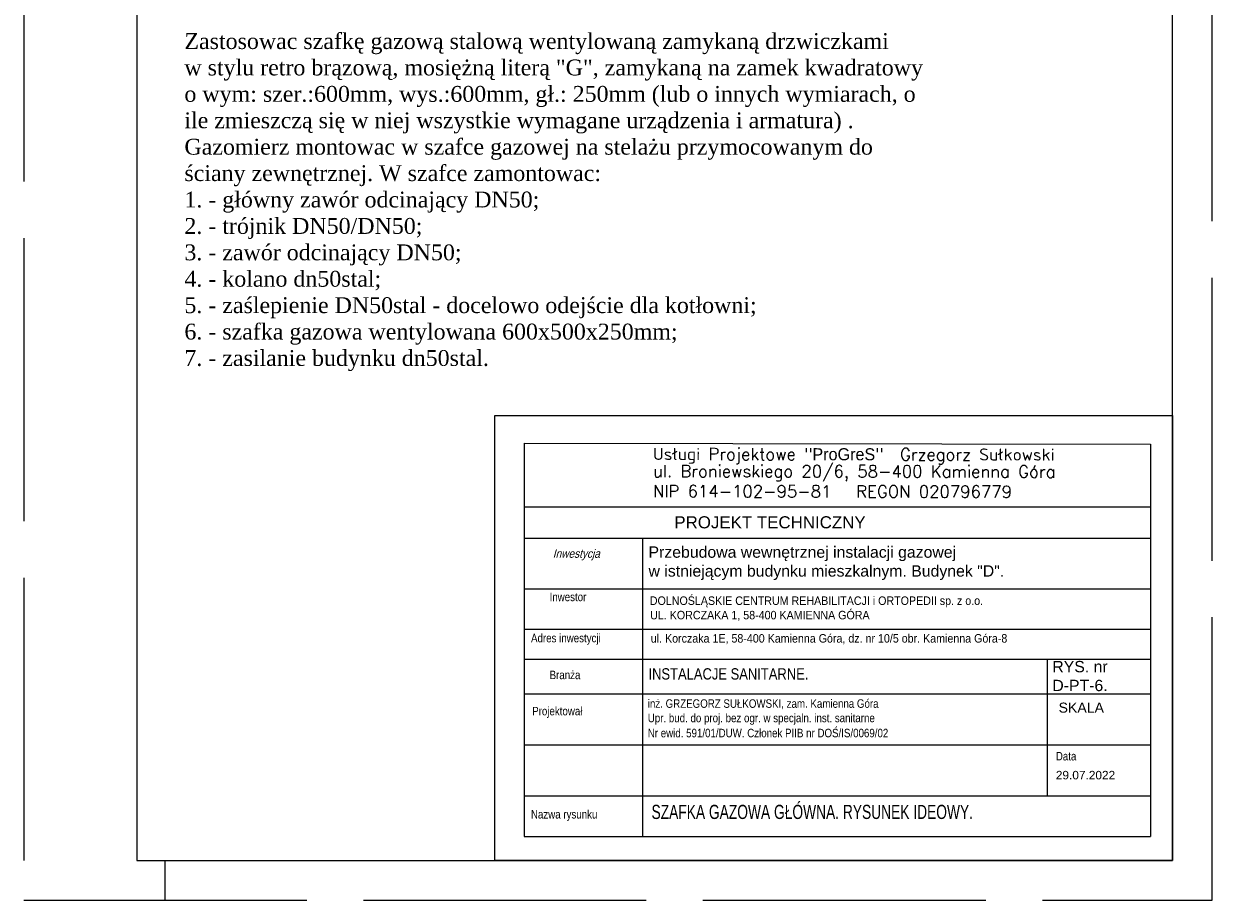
# Model space of a CAD drawing. Extents: x 34439 to 126910, y -74890 to 17912.
# Tile 95 of 144: x 120588 to 122688, y -59131 to -57582. Entities that reach past the tile are written whole.
import ezdxf

# ---------------------------------------------------------------- set-up
doc = ezdxf.new("R2010")
doc.units = 0
doc.header["$MEASUREMENT"] = 0
doc.linetypes.add('Przekrojowa', pattern=[600, 500, -100])
doc.layers.add('tabelka', color=255, linetype='Continuous', lineweight=13)
doc.layers.add('tabelka2', color=251, linetype='Continuous', lineweight=13)
doc.layers.add('urządzenia', color=140, linetype='Continuous')
doc.styles.add('GA4-ATR-TEXT', font='arial.ttf', dxfattribs={"width": 0.9})
doc.styles.add('GENERATED_STYLE_1', font='ARIAL.TTF')
doc.styles.add('ROMANS', font='SIMPLEX.SHX', dxfattribs={"width": 0.85, "oblique": 15, "height": 16})
doc.styles.get("Standard").update_dxf_attribs({"font": 'ARIALN.TTF'})
doc.styles.add('T.N.ROMAN', font='SIMPLEX')

msp = doc.modelspace()

# ---------------------------------------------------------------- linework, layer by layer
at = {"color": 62, "linetype": 'Przekrojowa', "lineweight": 18}
for p, q in [((120587.6, -56161.2), (120587.6, -59131.2)), ((122687.6, -59131.2), (122687.6, -56161.2)), ((122687.6, -59131.2), (122687.6, -56161.2)), ((120587.6, -59131.2), (122687.6, -59131.2))]:
    msp.add_line(p, q, dxfattribs=at)
at = {"linetype": 'Continuous'}
for p, q in [((120787.6, -56231.2), (120787.6, -59061.2)), ((122617.6, -59061.2), (122617.6, -56231.2)), ((122617.6, -59061.2), (122617.6, -56231.2)), ((120787.6, -59061.2), (122617.6, -59061.2))]:
    msp.add_line(p, q, dxfattribs=at)
at = {"color": 250, "linetype": 'Continuous', "lineweight": 18}
msp.add_line((120837.6, -59131.2), (120837.6, -59061.2), dxfattribs=at)
at = {"layer": 'tabelka', "linetype": 'Continuous'}
msp.add_lwpolyline([(121420, -58274.7), (122617.6, -58274.7), (122617.6, -59061.2), (121420, -59061.2)], close=True, dxfattribs=at)
at = {"layer": 'tabelka2', "linetype": 'Continuous'}
msp.add_line((121472, -58323.4), (121472, -59018.8), dxfattribs=at)
at = {"layer": 'tabelka2'}
for p, q in [((121472, -58323.4), (122578.2, -58325.1)), ((122578.2, -58325.1), (122578.2, -59018.8)), ((121472, -58436.1), (122578.2, -58436.1)), ((121472, -58491.6), (122577.5, -58491.6)), ((121681.1, -58491.6), (121681.1, -59018.8)), ((121472, -58580.9), (122577.5, -58580.9)), ((121472, -58652.1), (122577.5, -58652.1)), ((121472, -58705), (122577.5, -58705)), ((122396.2, -58946.7), (122396.2, -58705)), ((121472, -58766.7), (122578.2, -58766.7)), ((121472, -58856.7), (122578.2, -58856.7)), ((121472, -58946.7), (122578.2, -58946.7)), ((121472, -59018.8), (122578.2, -59018.8))]:
    msp.add_line(p, q, dxfattribs=at)

# ---------------------------------------------------------------- texts
for s, p in [('inż. GRZEGORZ SUŁKOWSKI, zam. Kamienna Góra', (121690.2, -58791.1)), ('Projektował', (121485.9, -58804.4)), ('Upr. bud. do proj. bez ogr. w specjaln. inst. sanitarne', (121690.2, -58816.6)), ('Nr ewid. 591/01/DUW. Członek PIIB nr DOŚ/IS/0069/02', (121690.2, -58843.2))]:
    msp.add_text(s, height=15, dxfattribs=at).set_placement(p)
at = {"layer": 'tabelka2', "width": 0.85}
msp.add_text('SZAFKA GAZOWA GŁÓWNA. RYSUNEK IDEOWY.', height=25, dxfattribs=at).set_placement((121696.8, -58987.6))
at = {"layer": 'tabelka2', "char_height": 21.327, "width": 2654.47, "attachment_point": 1, "rotation": 359.9094, "style": 'T.N.ROMAN'}
for s, insert in [('Usługi Projektowe "{\\fBrush Script MT|b0|i0|c0|p66;ProGreS}"  Grzegorz Sułkowski', (121699.4, -58331.8)), ('ul. Broniewskiego 20/6, 58-400 Kamienna Góra\\PNIP 614-102-95-81   REGON 020796779', (121699.4, -58362))]:
    msp.add_mtext(s, dxfattribs=dict(at, insert=insert))
at = {"layer": 'tabelka2', "attachment_point": 1}
for s, insert, char_height, width, style in [('PROJEKT TECHNICZNY', (121737.1, -58452.6), 21.349, 2657.127, 'GENERATED_STYLE_1'), ('Przebudowa wewnętrznej instalacji gazowej\\Pw istniejącym budynku mieszkalnym. Budynek "D".', (121691.5, -58505.9), 20, 1469.909, 'GENERATED_STYLE_1'), ('{\\fArial|b0|i0|c238|p0;Inwestycja }', (121522.3, -58511), 15, 1107.136, 'ROMANS'), ('DOLNOŚLĄSKIE CENTRUM REHABILITACJI i ORTOPEDII sp. z o.o.', (121693.8, -58594.3), 15, 1107.136, 'GA4-ATR-TEXT'), ('UL. KORCZAKA 1, 58-400 KAMIENNA GÓRA', (121694.4, -58619.8), 15, 1107.136, 'GA4-ATR-TEXT'), ('ul. Korczaka 1E, 58-400 Kamienna Góra, dz. nr 10/5 obr. Kamienna Góra-8', (121695.5, -58660.9), 15, 1107.136, 'GA4-ATR-TEXT'), ('{\\fArial|b0|i0|c238|p0;RYS. nr \\PD-PT-6.}', (122405, -58708.3), 20, 1107.136, 'GENERATED_STYLE_1'), ('{\\fArial|b0|i0|c238|p0;SKALA }', (122416.1, -58781.9), 17.791, 1107.136, 'GENERATED_STYLE_1'), ('29.07.2022', (122411.2, -58902.6), 15, 1107.136, 'GENERATED_STYLE_1')]:
    msp.add_mtext(s, dxfattribs=dict(at, insert=insert, char_height=char_height, width=width, style=style))
at = {"layer": 'tabelka2', "width": 1107.136, "attachment_point": 1}
for s, insert, char_height in [('Inwestor}', (121516.7, -58587.7), 15), ('Adres inwestycji}', (121483.9, -58660.3), 15), ('Branża}', (121516.7, -58725.5), 15), ('INSTALACJE SANITARNE. ', (121691.4, -58721.2), 20), ('Data}', (122411.2, -58869.1), 15), ('Nazwa rysunku }', (121483.7, -58971.8), 15)]:
    msp.add_mtext(s, dxfattribs=dict(at, insert=insert, char_height=char_height))
at = {"layer": 'urządzenia', "insert": (120871.4, -57598.8), "char_height": 28, "width": 1321.774, "attachment_point": 1}
msp.add_mtext('{\\fTimes New Roman|b0|i0|c238|p18;Zastosowac szafkę gazową stalową wentylowaną zamykaną drzwiczkami\\Pw stylu retro brązową, mosiężną literą "G", zamykaną na zamek kwadratowy\\Po wym: szer.:600mm, wys.:600mm, gł.: 250mm (lub o innych wymiarach, o ile zmieszczą się w niej wszystkie wymagane urządzenia i armatura) .\\PGazomierz montowac w szafce gazowej na stelażu przymocowanym do ściany zewnętrznej. W szafce zamontowac:\\P1. - główny zawór odcinający DN50;\\P2. - trójnik DN50/DN50;\\P3. - zawór odcinający DN50;\\P4. - kolano dn50stal;\\P5. - zaślepienie DN50stal - docelowo odejście dla kotłowni; \\P6. - szafka gazowa wentylowana 600x500x250mm;\\P7. - zasilanie budynku dn50stal.}', dxfattribs=at)

doc.saveas('drawing.dxf')
